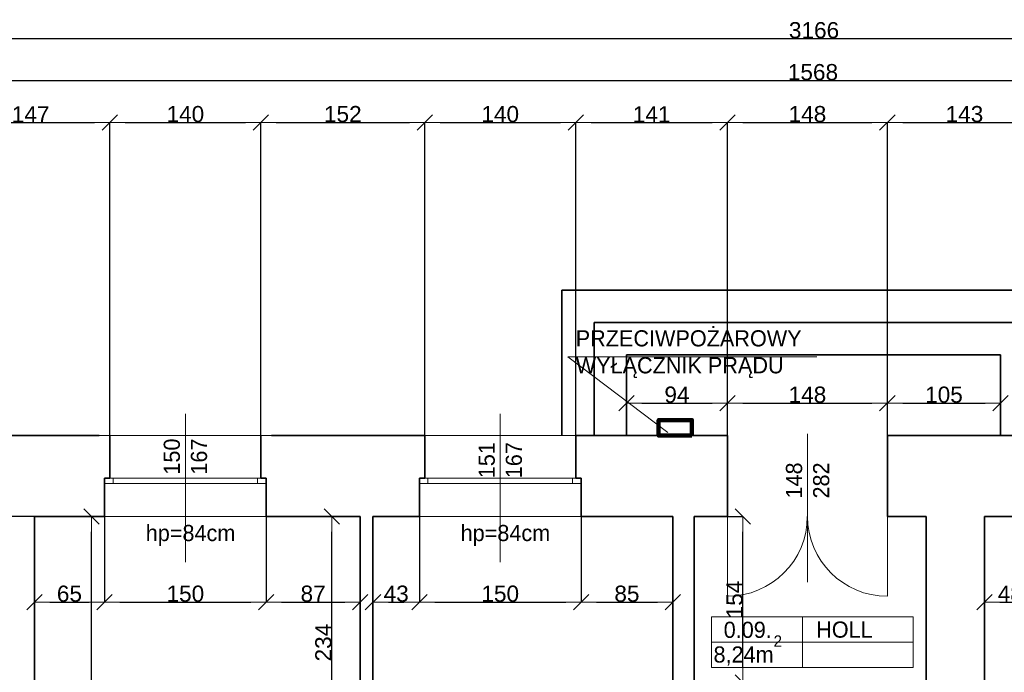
# Model space of a CAD drawing. Header units: metres. Extents: x 7506757 to 756746378, y 5735207 to 582114514.
# Tile 123 of 256: x 7691138 to 7700269, y 5836328 to 5842383. Entities that reach past the tile are written whole.
import ezdxf

# ---------------------------------------------------------------- set-up
doc = ezdxf.new("R2010")
doc.units = ezdxf.units.M
doc.header["$MEASUREMENT"] = 0
doc.header["$PDMODE"] = 2
doc.layers.get('0').update_dxf_attribs({"color": 250, "linetype": 'CONTINUOUS', "lineweight": 100, "plot": 0})
doc.layers.get('Defpoints').update_dxf_attribs({"linetype": 'CONTINUOUS'})
for name, color, linetype, lineweight in [('2D - Ogolne46', 7, 'CONTINUOUS', 18), ('ELEKTRYKA141', 7, 'CONTINUOUS', 0), ('M_OCIANA6', 5, 'CONTINUOUS', 35), ('M_OPISY141', 7, 'CONTINUOUS', 0), ('m_umeblowanie1', 7, 'CONTINUOUS', 13), ('opis1', 7, 'CONTINUOUS', 13), ('WYMIARY', 8, 'CONTINUOUS', 13)]:
    doc.layers.add(name, color=color, linetype=linetype, lineweight=lineweight)
doc.layers.add('PWYMIAR', color=7, linetype='CONTINUOUS')
doc.styles.add('GENERATED_STYLE_1', font='arial.ttf')
doc.styles.add('GENERATED_STYLE_2', font='txt')
doc.dimstyles.new('GENERATED_STYLE__1', dxfattribs={"dimtxt": 150, "dimasz": 142.5, "dimexe": 0.18, "dimexo": 0, "dimgap": 0.09, "dimtad": 1, "dimdec": 0, "dimlfac": 0.1, "dimzin": 0, "dimdsep": 46, "dimtxsty": 'GENERATED_STYLE_1', "dimblk": 'ARROWHEAD_6', "dimblk1": 'ARROWHEAD_6', "dimblk2": 'ARROWHEAD_6', "dimcen": 0.09, "dimclrd": 251, "dimclre": 251, "dimclrt": 7, "dimazin": 0, "dimtfac": 1, "dimtdec": 4, "dimtmove": 0, "dimatfit": 3, "dimfxl": 0, "dimtolj": 1, "dimtzin": 0, "dimarcsym": 0})
doc.dimstyles.new('GENERATED_STYLE__2', dxfattribs={"dimtxt": 150, "dimasz": 142.5, "dimexe": 0.18, "dimexo": 0, "dimgap": 0.09, "dimtad": 1, "dimtih": 1, "dimtoh": 1, "dimdec": 0, "dimlfac": 0.1, "dimzin": 0, "dimdsep": 46, "dimtxsty": 'GENERATED_STYLE_1', "dimblk": 'ARROWHEAD_6', "dimblk1": 'ARROWHEAD_6', "dimblk2": 'ARROWHEAD_6', "dimcen": 0.09, "dimclrd": 251, "dimclre": 251, "dimclrt": 7, "dimazin": 0, "dimtfac": 1, "dimtdec": 4, "dimtmove": 0, "dimatfit": 3, "dimfxl": 0, "dimtolj": 1, "dimtzin": 0, "dimarcsym": 0})

# ---------------------------------------------------------------- blocks, each defined once
blk = doc.blocks.new('ARROWHEAD_6')
at = {"color": 0, "linetype": 'Continuous', "lineweight": 0}
for p, q in [((0, 0), (-1, 0)), ((-0.5, -0.5), (0.5, 0.5))]:
    blk.add_line(p, q, dxfattribs=at)
blk = doc.blocks.new('*D5852')
at = {"layer": 'Defpoints', "color": 0, "linetype": 'Continuous', "transparency": 16777216}
for p in [(7691274.6, 5837774), (7691924.6, 5837774), (7691924.6, 5836980.3)]:
    blk.add_point(p, dxfattribs=at)
at = {"layer": 'PWYMIAR', "color": 251, "linetype": 'Continuous', "lineweight": -2, "transparency": 16777216}
for p, q in [((7691274.6, 5837774), (7691274.6, 5836980.1)), ((7691924.6, 5837774), (7691924.6, 5836980.1)), ((7691417.1, 5836980.3), (7691782.1, 5836980.3))]:
    blk.add_line(p, q, dxfattribs=at)
at = {"layer": 'PWYMIAR', "color": 251, "linetype": 'Continuous', "lineweight": -2, "transparency": 16777216, "xscale": 142.5, "yscale": 142.5, "zscale": 142.5, "rotation": 180}
blk.add_blockref('ARROWHEAD_6', (7691274.6, 5836980.3), dxfattribs=at)
at = {"layer": 'PWYMIAR', "color": 251, "linetype": 'Continuous', "lineweight": -2, "transparency": 16777216, "xscale": 142.5, "yscale": 142.5, "zscale": 142.5}
blk.add_blockref('ARROWHEAD_6', (7691924.6, 5836980.3), dxfattribs=at)
at = {"layer": 'PWYMIAR', "color": 7, "linetype": 'Continuous', "lineweight": 13, "transparency": 16777216, "insert": (7691599.6, 5837056.9), "char_height": 150, "attachment_point": 5, "style": 'GENERATED_STYLE_1'}
blk.add_mtext('\\A1;65', dxfattribs=at)
blk = doc.blocks.new('*D5853')
at = {"layer": 'Defpoints', "color": 0, "linetype": 'Continuous', "transparency": 16777216}
for p in [(7691924.6, 5837774), (7693424.6, 5837774), (7693424.6, 5836980.3)]:
    blk.add_point(p, dxfattribs=at)
at = {"layer": 'PWYMIAR', "color": 251, "linetype": 'Continuous', "lineweight": -2, "transparency": 16777216}
for p, q in [((7691924.6, 5837774), (7691924.6, 5836980.1)), ((7693424.6, 5837774), (7693424.6, 5836980.1)), ((7692067.1, 5836980.3), (7693282.1, 5836980.3))]:
    blk.add_line(p, q, dxfattribs=at)
at = {"layer": 'PWYMIAR', "color": 251, "linetype": 'Continuous', "lineweight": -2, "transparency": 16777216, "xscale": 142.5, "yscale": 142.5, "zscale": 142.5, "rotation": 180}
blk.add_blockref('ARROWHEAD_6', (7691924.6, 5836980.3), dxfattribs=at)
at = {"layer": 'PWYMIAR', "color": 251, "linetype": 'Continuous', "lineweight": -2, "transparency": 16777216, "xscale": 142.5, "yscale": 142.5, "zscale": 142.5}
blk.add_blockref('ARROWHEAD_6', (7693424.6, 5836980.3), dxfattribs=at)
at = {"layer": 'PWYMIAR', "color": 7, "linetype": 'Continuous', "lineweight": 13, "transparency": 16777216, "insert": (7692674.6, 5837056.9), "char_height": 150, "attachment_point": 5, "style": 'GENERATED_STYLE_1'}
blk.add_mtext('\\A1;150', dxfattribs=at)
blk = doc.blocks.new('*D5854')
at = {"layer": 'Defpoints', "color": 0, "linetype": 'Continuous', "transparency": 16777216}
for p in [(7693424.6, 5837774), (7694294.6, 5837774), (7694294.6, 5836980.3)]:
    blk.add_point(p, dxfattribs=at)
at = {"layer": 'PWYMIAR', "color": 251, "linetype": 'Continuous', "lineweight": -2, "transparency": 16777216}
for p, q in [((7693424.6, 5837774), (7693424.6, 5836980.1)), ((7694294.6, 5837774), (7694294.6, 5836980.1)), ((7693567.1, 5836980.3), (7694152.1, 5836980.3))]:
    blk.add_line(p, q, dxfattribs=at)
at = {"layer": 'PWYMIAR', "color": 251, "linetype": 'Continuous', "lineweight": -2, "transparency": 16777216, "xscale": 142.5, "yscale": 142.5, "zscale": 142.5, "rotation": 180}
blk.add_blockref('ARROWHEAD_6', (7693424.6, 5836980.3), dxfattribs=at)
at = {"layer": 'PWYMIAR', "color": 251, "linetype": 'Continuous', "lineweight": -2, "transparency": 16777216, "xscale": 142.5, "yscale": 142.5, "zscale": 142.5}
blk.add_blockref('ARROWHEAD_6', (7694294.6, 5836980.3), dxfattribs=at)
at = {"layer": 'PWYMIAR', "color": 7, "linetype": 'Continuous', "lineweight": 13, "transparency": 16777216, "insert": (7693859.6, 5837056.9), "char_height": 150, "attachment_point": 5, "style": 'GENERATED_STYLE_1'}
blk.add_mtext('\\A1;87', dxfattribs=at)
blk = doc.blocks.new('*D5855')
at = {"layer": 'Defpoints', "color": 0, "linetype": 'Continuous', "transparency": 16777216}
for p in [(7694414.6, 5837774), (7694844.6, 5837774), (7694844.6, 5836980.3)]:
    blk.add_point(p, dxfattribs=at)
at = {"layer": 'PWYMIAR', "color": 251, "linetype": 'Continuous', "lineweight": -2, "transparency": 16777216}
for p, q in [((7694414.6, 5837774), (7694414.6, 5836980.1)), ((7694844.6, 5837774), (7694844.6, 5836980.1)), ((7694557.1, 5836980.3), (7694702.1, 5836980.3))]:
    blk.add_line(p, q, dxfattribs=at)
at = {"layer": 'PWYMIAR', "color": 251, "linetype": 'Continuous', "lineweight": -2, "transparency": 16777216, "xscale": 142.5, "yscale": 142.5, "zscale": 142.5, "rotation": 180}
blk.add_blockref('ARROWHEAD_6', (7694414.6, 5836980.3), dxfattribs=at)
at = {"layer": 'PWYMIAR', "color": 251, "linetype": 'Continuous', "lineweight": -2, "transparency": 16777216, "xscale": 142.5, "yscale": 142.5, "zscale": 142.5}
blk.add_blockref('ARROWHEAD_6', (7694844.6, 5836980.3), dxfattribs=at)
at = {"layer": 'PWYMIAR', "color": 7, "linetype": 'Continuous', "lineweight": 13, "transparency": 16777216, "insert": (7694629.6, 5837057), "char_height": 150, "attachment_point": 5, "style": 'GENERATED_STYLE_1'}
blk.add_mtext('\\A1;43', dxfattribs=at)
blk = doc.blocks.new('*D5856')
at = {"layer": 'Defpoints', "color": 0, "linetype": 'Continuous', "transparency": 16777216}
for p in [(7694844.6, 5837774), (7696344.6, 5837774), (7696344.6, 5836980.3)]:
    blk.add_point(p, dxfattribs=at)
at = {"layer": 'PWYMIAR', "color": 251, "linetype": 'Continuous', "lineweight": -2, "transparency": 16777216}
for p, q in [((7694844.6, 5837774), (7694844.6, 5836980.1)), ((7696344.6, 5837774), (7696344.6, 5836980.1)), ((7694987.1, 5836980.3), (7696202.1, 5836980.3))]:
    blk.add_line(p, q, dxfattribs=at)
at = {"layer": 'PWYMIAR', "color": 251, "linetype": 'Continuous', "lineweight": -2, "transparency": 16777216, "xscale": 142.5, "yscale": 142.5, "zscale": 142.5, "rotation": 180}
blk.add_blockref('ARROWHEAD_6', (7694844.6, 5836980.3), dxfattribs=at)
at = {"layer": 'PWYMIAR', "color": 251, "linetype": 'Continuous', "lineweight": -2, "transparency": 16777216, "xscale": 142.5, "yscale": 142.5, "zscale": 142.5}
blk.add_blockref('ARROWHEAD_6', (7696344.6, 5836980.3), dxfattribs=at)
at = {"layer": 'PWYMIAR', "color": 7, "linetype": 'Continuous', "lineweight": 13, "transparency": 16777216, "insert": (7695594.6, 5837056.9), "char_height": 150, "attachment_point": 5, "style": 'GENERATED_STYLE_1'}
blk.add_mtext('\\A1;150', dxfattribs=at)
blk = doc.blocks.new('*D5857')
at = {"layer": 'Defpoints', "color": 0, "linetype": 'Continuous', "transparency": 16777216}
for p in [(7696344.6, 5837774), (7697194.6, 5837774), (7697194.6, 5836980.3)]:
    blk.add_point(p, dxfattribs=at)
at = {"layer": 'PWYMIAR', "color": 251, "linetype": 'Continuous', "lineweight": -2, "transparency": 16777216}
for p, q in [((7696344.6, 5837774), (7696344.6, 5836980.1)), ((7697194.6, 5837774), (7697194.6, 5836980.1)), ((7696487.1, 5836980.3), (7697052.1, 5836980.3))]:
    blk.add_line(p, q, dxfattribs=at)
at = {"layer": 'PWYMIAR', "color": 251, "linetype": 'Continuous', "lineweight": -2, "transparency": 16777216, "xscale": 142.5, "yscale": 142.5, "zscale": 142.5, "rotation": 180}
blk.add_blockref('ARROWHEAD_6', (7696344.6, 5836980.3), dxfattribs=at)
at = {"layer": 'PWYMIAR', "color": 251, "linetype": 'Continuous', "lineweight": -2, "transparency": 16777216, "xscale": 142.5, "yscale": 142.5, "zscale": 142.5}
blk.add_blockref('ARROWHEAD_6', (7697194.6, 5836980.3), dxfattribs=at)
at = {"layer": 'PWYMIAR', "color": 7, "linetype": 'Continuous', "lineweight": 13, "transparency": 16777216, "insert": (7696769.6, 5837056.9), "char_height": 150, "attachment_point": 5, "style": 'GENERATED_STYLE_1'}
blk.add_mtext('\\A1;85', dxfattribs=at)
blk = doc.blocks.new('*D5858')
at = {"layer": 'Defpoints', "color": 0, "linetype": 'Continuous', "transparency": 16777216}
for p in [(7700084.6, 5837774), (7700564.6, 5837774), (7700564.6, 5836980.3)]:
    blk.add_point(p, dxfattribs=at)
at = {"layer": 'PWYMIAR', "color": 251, "linetype": 'Continuous', "lineweight": -2, "transparency": 16777216}
for p, q in [((7700084.6, 5837774), (7700084.6, 5836980.1)), ((7700564.6, 5837774), (7700564.6, 5836980.1)), ((7700227.1, 5836980.3), (7700422.1, 5836980.3))]:
    blk.add_line(p, q, dxfattribs=at)
at = {"layer": 'PWYMIAR', "color": 251, "linetype": 'Continuous', "lineweight": -2, "transparency": 16777216, "xscale": 142.5, "yscale": 142.5, "zscale": 142.5, "rotation": 180}
blk.add_blockref('ARROWHEAD_6', (7700084.6, 5836980.3), dxfattribs=at)
at = {"layer": 'PWYMIAR', "color": 251, "linetype": 'Continuous', "lineweight": -2, "transparency": 16777216, "xscale": 142.5, "yscale": 142.5, "zscale": 142.5}
blk.add_blockref('ARROWHEAD_6', (7700564.6, 5836980.3), dxfattribs=at)
at = {"layer": 'PWYMIAR', "color": 7, "linetype": 'Continuous', "lineweight": 13, "transparency": 16777216, "insert": (7700324.6, 5837056.9), "char_height": 150, "attachment_point": 5, "style": 'GENERATED_STYLE_1'}
blk.add_mtext('\\A1;48', dxfattribs=at)
blk = doc.blocks.new('*D5969')
at = {"layer": 'Defpoints', "color": 0, "linetype": 'Continuous', "transparency": 16777216}
for p in [(7691274.6, 5837774), (7691805, 5837774), (7691274.6, 5833634)]:
    blk.add_point(p, dxfattribs=at)
at = {"layer": 'PWYMIAR', "color": 251, "linetype": 'Continuous', "lineweight": -2, "transparency": 16777216}
for p, q in [((7691274.6, 5837774), (7691805.2, 5837774)), ((7691805, 5833776.5), (7691805, 5837631.5)), ((7691274.6, 5833634), (7691805.2, 5833634))]:
    blk.add_line(p, q, dxfattribs=at)
at = {"layer": 'PWYMIAR', "color": 251, "linetype": 'Continuous', "lineweight": -2, "transparency": 16777216, "xscale": 142.5, "yscale": 142.5, "zscale": 142.5}
for p, rotation in [((7691805, 5837774), 90), ((7691805, 5833634), 270)]:
    blk.add_blockref('ARROWHEAD_6', p, dxfattribs=dict(at, rotation=rotation))
at = {"layer": 'PWYMIAR', "color": 7, "linetype": 'Continuous', "lineweight": 13, "transparency": 16777216, "insert": (7691729.6, 5835704), "char_height": 150, "attachment_point": 5, "rotation": 90, "style": 'GENERATED_STYLE_1'}
blk.add_mtext('\\A1;414', dxfattribs=at)
blk = doc.blocks.new('*D5978')
at = {"layer": 'Defpoints', "color": 0, "linetype": 'Continuous', "transparency": 16777216}
for p in [(7697394.5, 5837774), (7697845, 5837774), (7697654.5, 5836233.4)]:
    blk.add_point(p, dxfattribs=at)
at = {"layer": 'PWYMIAR', "color": 251, "linetype": 'Continuous', "lineweight": -2, "transparency": 16777216}
for p, q in [((7697394.5, 5837774), (7697845.2, 5837774)), ((7697845, 5836375.9), (7697845, 5837631.5)), ((7697654.5, 5836233.4), (7697845.2, 5836233.4))]:
    blk.add_line(p, q, dxfattribs=at)
at = {"layer": 'PWYMIAR', "color": 251, "linetype": 'Continuous', "lineweight": -2, "transparency": 16777216, "xscale": 142.5, "yscale": 142.5, "zscale": 142.5}
for p, rotation in [((7697845, 5837774), 90), ((7697845, 5836233.4), 270)]:
    blk.add_blockref('ARROWHEAD_6', p, dxfattribs=dict(at, rotation=rotation))
at = {"layer": 'PWYMIAR', "color": 7, "linetype": 'Continuous', "lineweight": 13, "transparency": 16777216, "insert": (7697768.3, 5837003.7), "char_height": 150, "attachment_point": 5, "rotation": 90, "style": 'GENERATED_STYLE_1'}
blk.add_mtext('\\A1;154', dxfattribs=at)
blk = doc.blocks.new('*D5988')
at = {"layer": 'Defpoints', "color": 0, "linetype": 'Continuous', "transparency": 16777216}
for p in [(7697702.5, 5838826.9), (7696764.6, 5838524), (7697702.5, 5838524)]:
    blk.add_point(p, dxfattribs=at)
at = {"layer": 'PWYMIAR', "color": 251, "linetype": 'Continuous', "lineweight": -2, "transparency": 16777216}
for p, q in [((7696764.6, 5838524), (7696764.6, 5838827.1)), ((7696907.1, 5838826.9), (7697560, 5838826.9)), ((7697702.5, 5838524), (7697702.5, 5838827.1))]:
    blk.add_line(p, q, dxfattribs=at)
at = {"layer": 'PWYMIAR', "color": 251, "linetype": 'Continuous', "lineweight": -2, "transparency": 16777216, "xscale": 142.5, "yscale": 142.5, "zscale": 142.5, "rotation": 180}
blk.add_blockref('ARROWHEAD_6', (7696764.6, 5838826.9), dxfattribs=at)
at = {"layer": 'PWYMIAR', "color": 251, "linetype": 'Continuous', "lineweight": -2, "transparency": 16777216, "xscale": 142.5, "yscale": 142.5, "zscale": 142.5}
blk.add_blockref('ARROWHEAD_6', (7697702.5, 5838826.9), dxfattribs=at)
at = {"layer": 'PWYMIAR', "color": 7, "linetype": 'Continuous', "lineweight": 13, "transparency": 16777216, "insert": (7697233.5, 5838903.6), "char_height": 150, "attachment_point": 5, "style": 'GENERATED_STYLE_1'}
blk.add_mtext('\\A1;94', dxfattribs=at)
blk = doc.blocks.new('*D5989')
at = {"layer": 'Defpoints', "color": 0, "linetype": 'Continuous', "transparency": 16777216}
for p in [(7699184.6, 5838826.9), (7697702.5, 5838524), (7699184.6, 5838524)]:
    blk.add_point(p, dxfattribs=at)
at = {"layer": 'PWYMIAR', "color": 251, "linetype": 'Continuous', "lineweight": -2, "transparency": 16777216}
for p, q in [((7697702.5, 5838524), (7697702.5, 5838827.1)), ((7697845, 5838826.9), (7699042.1, 5838826.9)), ((7699184.6, 5838524), (7699184.6, 5838827.1))]:
    blk.add_line(p, q, dxfattribs=at)
at = {"layer": 'PWYMIAR', "color": 251, "linetype": 'Continuous', "lineweight": -2, "transparency": 16777216, "xscale": 142.5, "yscale": 142.5, "zscale": 142.5, "rotation": 180}
blk.add_blockref('ARROWHEAD_6', (7697702.5, 5838826.9), dxfattribs=at)
at = {"layer": 'PWYMIAR', "color": 251, "linetype": 'Continuous', "lineweight": -2, "transparency": 16777216, "xscale": 142.5, "yscale": 142.5, "zscale": 142.5}
blk.add_blockref('ARROWHEAD_6', (7699184.6, 5838826.9), dxfattribs=at)
at = {"layer": 'PWYMIAR', "color": 7, "linetype": 'Continuous', "lineweight": 13, "transparency": 16777216, "insert": (7698443.5, 5838903.6), "char_height": 150, "attachment_point": 5, "style": 'GENERATED_STYLE_1'}
blk.add_mtext('\\A1;148', dxfattribs=at)
blk = doc.blocks.new('*D5990')
at = {"layer": 'Defpoints', "color": 0, "linetype": 'Continuous', "transparency": 16777216}
for p in [(7700234.6, 5838826.9), (7699184.6, 5838524), (7700234.6, 5838524)]:
    blk.add_point(p, dxfattribs=at)
at = {"layer": 'PWYMIAR', "color": 251, "linetype": 'Continuous', "lineweight": -2, "transparency": 16777216}
for p, q in [((7699184.6, 5838524), (7699184.6, 5838827.1)), ((7699327.1, 5838826.9), (7700092.1, 5838826.9)), ((7700234.6, 5838524), (7700234.6, 5838827.1))]:
    blk.add_line(p, q, dxfattribs=at)
at = {"layer": 'PWYMIAR', "color": 251, "linetype": 'Continuous', "lineweight": -2, "transparency": 16777216, "xscale": 142.5, "yscale": 142.5, "zscale": 142.5, "rotation": 180}
blk.add_blockref('ARROWHEAD_6', (7699184.6, 5838826.9), dxfattribs=at)
at = {"layer": 'PWYMIAR', "color": 251, "linetype": 'Continuous', "lineweight": -2, "transparency": 16777216, "xscale": 142.5, "yscale": 142.5, "zscale": 142.5}
blk.add_blockref('ARROWHEAD_6', (7700234.6, 5838826.9), dxfattribs=at)
at = {"layer": 'PWYMIAR', "color": 7, "linetype": 'Continuous', "lineweight": 13, "transparency": 16777216, "insert": (7699709.6, 5838903.6), "char_height": 150, "attachment_point": 5, "style": 'GENERATED_STYLE_1'}
blk.add_mtext('\\A1;105', dxfattribs=at)
blk = doc.blocks.new('*D6035')
at = {"layer": 'Defpoints', "color": 0, "linetype": 'Continuous', "transparency": 16777216}
for p in [(7679241.1, 5837774), (7691274.6, 5837774), (7682674.6, 5837454)]:
    blk.add_point(p, dxfattribs=at)
at = {"layer": 'PWYMIAR', "color": 251, "linetype": 'Continuous', "lineweight": -2, "transparency": 16777216}
for p, q in [((7691274.6, 5837774), (7679240.9, 5837774)), ((7679241.1, 5837596.5), (7679241.1, 5837631.5)), ((7682674.6, 5837454), (7679240.9, 5837454))]:
    blk.add_line(p, q, dxfattribs=at)
at = {"layer": 'PWYMIAR', "color": 251, "linetype": 'Continuous', "lineweight": -2, "transparency": 16777216, "xscale": 142.5, "yscale": 142.5, "zscale": 142.5}
for p, rotation in [((7679241.1, 5837774), 90), ((7679241.1, 5837454), 270)]:
    blk.add_blockref('ARROWHEAD_6', p, dxfattribs=dict(at, rotation=rotation))
at = {"layer": 'PWYMIAR', "color": 7, "linetype": 'Continuous', "lineweight": 13, "transparency": 16777216, "insert": (7679164.4, 5837614), "char_height": 150, "attachment_point": 5, "rotation": 90, "style": 'GENERATED_STYLE_1'}
blk.add_mtext('\\A1;32', dxfattribs=at)
blk = doc.blocks.new('*D6036')
at = {"layer": 'Defpoints', "color": 0, "linetype": 'Continuous', "transparency": 16777216}
for p in [(7679241.1, 5838524), (7690654.6, 5838524), (7691274.6, 5837774)]:
    blk.add_point(p, dxfattribs=at)
at = {"layer": 'PWYMIAR', "color": 251, "linetype": 'Continuous', "lineweight": -2, "transparency": 16777216}
for p, q in [((7690654.6, 5838524), (7679240.9, 5838524)), ((7679241.1, 5837916.5), (7679241.1, 5838381.5)), ((7691274.6, 5837774), (7679240.9, 5837774))]:
    blk.add_line(p, q, dxfattribs=at)
at = {"layer": 'PWYMIAR', "color": 251, "linetype": 'Continuous', "lineweight": -2, "transparency": 16777216, "xscale": 142.5, "yscale": 142.5, "zscale": 142.5}
for p, rotation in [((7679241.1, 5838524), 90), ((7679241.1, 5837774), 270)]:
    blk.add_blockref('ARROWHEAD_6', p, dxfattribs=dict(at, rotation=rotation))
at = {"layer": 'PWYMIAR', "color": 7, "linetype": 'Continuous', "lineweight": 13, "transparency": 16777216, "insert": (7679164.7, 5838149), "char_height": 150, "attachment_point": 5, "rotation": 90, "style": 'GENERATED_STYLE_1'}
blk.add_mtext('\\A1;75', dxfattribs=at)
blk = doc.blocks.new('*D6064')
at = {"layer": 'Defpoints', "color": 0, "linetype": 'Continuous', "transparency": 16777216}
for p in [(7691974.6, 5841430), (7691974.6, 5838524), (7690504.6, 5837174)]:
    blk.add_point(p, dxfattribs=at)
at = {"layer": 'PWYMIAR', "color": 251, "linetype": 'Continuous', "lineweight": -2, "transparency": 16777216}
for p, q in [((7690504.6, 5837174), (7690504.6, 5841430.1)), ((7690647.1, 5841430), (7691832.1, 5841430)), ((7691974.6, 5838524), (7691974.6, 5841430.1))]:
    blk.add_line(p, q, dxfattribs=at)
at = {"layer": 'PWYMIAR', "color": 251, "linetype": 'Continuous', "lineweight": -2, "transparency": 16777216, "xscale": 142.5, "yscale": 142.5, "zscale": 142.5, "rotation": 180}
blk.add_blockref('ARROWHEAD_6', (7690504.6, 5841430), dxfattribs=at)
at = {"layer": 'PWYMIAR', "color": 251, "linetype": 'Continuous', "lineweight": -2, "transparency": 16777216, "xscale": 142.5, "yscale": 142.5, "zscale": 142.5}
blk.add_blockref('ARROWHEAD_6', (7691974.6, 5841430), dxfattribs=at)
at = {"layer": 'PWYMIAR', "color": 7, "linetype": 'Continuous', "lineweight": 13, "transparency": 16777216, "insert": (7691239.6, 5841505.3), "char_height": 150, "attachment_point": 5, "style": 'GENERATED_STYLE_1'}
blk.add_mtext('\\A1;147', dxfattribs=at)
blk = doc.blocks.new('*D6065')
at = {"layer": 'Defpoints', "color": 0, "linetype": 'Continuous', "transparency": 16777216}
for p in [(7693374.6, 5841430), (7691974.6, 5838524), (7693374.6, 5838524)]:
    blk.add_point(p, dxfattribs=at)
at = {"layer": 'PWYMIAR', "color": 251, "linetype": 'Continuous', "lineweight": -2, "transparency": 16777216}
for p, q in [((7691974.6, 5838524), (7691974.6, 5841430.1)), ((7692117.1, 5841430), (7693232.1, 5841430)), ((7693374.6, 5838524), (7693374.6, 5841430.1))]:
    blk.add_line(p, q, dxfattribs=at)
at = {"layer": 'PWYMIAR', "color": 251, "linetype": 'Continuous', "lineweight": -2, "transparency": 16777216, "xscale": 142.5, "yscale": 142.5, "zscale": 142.5, "rotation": 180}
blk.add_blockref('ARROWHEAD_6', (7691974.6, 5841430), dxfattribs=at)
at = {"layer": 'PWYMIAR', "color": 251, "linetype": 'Continuous', "lineweight": -2, "transparency": 16777216, "xscale": 142.5, "yscale": 142.5, "zscale": 142.5}
blk.add_blockref('ARROWHEAD_6', (7693374.6, 5841430), dxfattribs=at)
at = {"layer": 'PWYMIAR', "color": 7, "linetype": 'Continuous', "lineweight": 13, "transparency": 16777216, "insert": (7692674.6, 5841506.6), "char_height": 150, "attachment_point": 5, "style": 'GENERATED_STYLE_1'}
blk.add_mtext('\\A1;140', dxfattribs=at)
blk = doc.blocks.new('*D6066')
at = {"layer": 'Defpoints', "color": 0, "linetype": 'Continuous', "transparency": 16777216}
for p in [(7694894.6, 5841430), (7693374.6, 5838524), (7694894.6, 5838524)]:
    blk.add_point(p, dxfattribs=at)
at = {"layer": 'PWYMIAR', "color": 251, "linetype": 'Continuous', "lineweight": -2, "transparency": 16777216}
for p, q in [((7693374.6, 5838524), (7693374.6, 5841430.1)), ((7693517.1, 5841430), (7694752.1, 5841430)), ((7694894.6, 5838524), (7694894.6, 5841430.1))]:
    blk.add_line(p, q, dxfattribs=at)
at = {"layer": 'PWYMIAR', "color": 251, "linetype": 'Continuous', "lineweight": -2, "transparency": 16777216, "xscale": 142.5, "yscale": 142.5, "zscale": 142.5, "rotation": 180}
blk.add_blockref('ARROWHEAD_6', (7693374.6, 5841430), dxfattribs=at)
at = {"layer": 'PWYMIAR', "color": 251, "linetype": 'Continuous', "lineweight": -2, "transparency": 16777216, "xscale": 142.5, "yscale": 142.5, "zscale": 142.5}
blk.add_blockref('ARROWHEAD_6', (7694894.6, 5841430), dxfattribs=at)
at = {"layer": 'PWYMIAR', "color": 7, "linetype": 'Continuous', "lineweight": 13, "transparency": 16777216, "insert": (7694134.6, 5841506.6), "char_height": 150, "attachment_point": 5, "style": 'GENERATED_STYLE_1'}
blk.add_mtext('\\A1;152', dxfattribs=at)
blk = doc.blocks.new('*D6067')
at = {"layer": 'Defpoints', "color": 0, "linetype": 'Continuous', "transparency": 16777216}
for p in [(7696294.6, 5841430), (7694894.6, 5838524), (7696294.6, 5838524)]:
    blk.add_point(p, dxfattribs=at)
at = {"layer": 'PWYMIAR', "color": 251, "linetype": 'Continuous', "lineweight": -2, "transparency": 16777216}
for p, q in [((7694894.6, 5838524), (7694894.6, 5841430.1)), ((7695037.1, 5841430), (7696152.1, 5841430)), ((7696294.6, 5838524), (7696294.6, 5841430.1))]:
    blk.add_line(p, q, dxfattribs=at)
at = {"layer": 'PWYMIAR', "color": 251, "linetype": 'Continuous', "lineweight": -2, "transparency": 16777216, "xscale": 142.5, "yscale": 142.5, "zscale": 142.5, "rotation": 180}
blk.add_blockref('ARROWHEAD_6', (7694894.6, 5841430), dxfattribs=at)
at = {"layer": 'PWYMIAR', "color": 251, "linetype": 'Continuous', "lineweight": -2, "transparency": 16777216, "xscale": 142.5, "yscale": 142.5, "zscale": 142.5}
blk.add_blockref('ARROWHEAD_6', (7696294.6, 5841430), dxfattribs=at)
at = {"layer": 'PWYMIAR', "color": 7, "linetype": 'Continuous', "lineweight": 13, "transparency": 16777216, "insert": (7695594.6, 5841506.6), "char_height": 150, "attachment_point": 5, "style": 'GENERATED_STYLE_1'}
blk.add_mtext('\\A1;140', dxfattribs=at)
blk = doc.blocks.new('*D6068')
at = {"layer": 'Defpoints', "color": 0, "linetype": 'Continuous', "transparency": 16777216}
for p in [(7697702.5, 5841430), (7696294.6, 5838524), (7697702.5, 5838524)]:
    blk.add_point(p, dxfattribs=at)
at = {"layer": 'PWYMIAR', "color": 251, "linetype": 'Continuous', "lineweight": -2, "transparency": 16777216}
for p, q in [((7696294.6, 5838524), (7696294.6, 5841430.1)), ((7696437.1, 5841430), (7697560, 5841430)), ((7697702.5, 5838524), (7697702.5, 5841430.1))]:
    blk.add_line(p, q, dxfattribs=at)
at = {"layer": 'PWYMIAR', "color": 251, "linetype": 'Continuous', "lineweight": -2, "transparency": 16777216, "xscale": 142.5, "yscale": 142.5, "zscale": 142.5, "rotation": 180}
blk.add_blockref('ARROWHEAD_6', (7696294.6, 5841430), dxfattribs=at)
at = {"layer": 'PWYMIAR', "color": 251, "linetype": 'Continuous', "lineweight": -2, "transparency": 16777216, "xscale": 142.5, "yscale": 142.5, "zscale": 142.5}
blk.add_blockref('ARROWHEAD_6', (7697702.5, 5841430), dxfattribs=at)
at = {"layer": 'PWYMIAR', "color": 7, "linetype": 'Continuous', "lineweight": 13, "transparency": 16777216, "insert": (7696998.5, 5841505.3), "char_height": 150, "attachment_point": 5, "style": 'GENERATED_STYLE_1'}
blk.add_mtext('\\A1;141', dxfattribs=at)
blk = doc.blocks.new('*D6069')
at = {"layer": 'Defpoints', "color": 0, "linetype": 'Continuous', "transparency": 16777216}
for p in [(7699184.6, 5841430), (7697702.5, 5838524), (7699184.6, 5838524)]:
    blk.add_point(p, dxfattribs=at)
at = {"layer": 'PWYMIAR', "color": 251, "linetype": 'Continuous', "lineweight": -2, "transparency": 16777216}
for p, q in [((7697702.5, 5838524), (7697702.5, 5841430.1)), ((7697845, 5841430), (7699042.1, 5841430)), ((7699184.6, 5838524), (7699184.6, 5841430.1))]:
    blk.add_line(p, q, dxfattribs=at)
at = {"layer": 'PWYMIAR', "color": 251, "linetype": 'Continuous', "lineweight": -2, "transparency": 16777216, "xscale": 142.5, "yscale": 142.5, "zscale": 142.5, "rotation": 180}
blk.add_blockref('ARROWHEAD_6', (7697702.5, 5841430), dxfattribs=at)
at = {"layer": 'PWYMIAR', "color": 251, "linetype": 'Continuous', "lineweight": -2, "transparency": 16777216, "xscale": 142.5, "yscale": 142.5, "zscale": 142.5}
blk.add_blockref('ARROWHEAD_6', (7699184.6, 5841430), dxfattribs=at)
at = {"layer": 'PWYMIAR', "color": 7, "linetype": 'Continuous', "lineweight": 13, "transparency": 16777216, "insert": (7698443.5, 5841506.6), "char_height": 150, "attachment_point": 5, "style": 'GENERATED_STYLE_1'}
blk.add_mtext('\\A1;148', dxfattribs=at)
blk = doc.blocks.new('*D6070')
at = {"layer": 'Defpoints', "color": 0, "linetype": 'Continuous', "transparency": 16777216}
for p in [(7700614.6, 5841430), (7699184.6, 5838524), (7700614.6, 5838524)]:
    blk.add_point(p, dxfattribs=at)
at = {"layer": 'PWYMIAR', "color": 251, "linetype": 'Continuous', "lineweight": -2, "transparency": 16777216}
for p, q in [((7699184.6, 5838524), (7699184.6, 5841430.1)), ((7699327.1, 5841430), (7700472.1, 5841430)), ((7700614.6, 5838524), (7700614.6, 5841430.1))]:
    blk.add_line(p, q, dxfattribs=at)
at = {"layer": 'PWYMIAR', "color": 251, "linetype": 'Continuous', "lineweight": -2, "transparency": 16777216, "xscale": 142.5, "yscale": 142.5, "zscale": 142.5, "rotation": 180}
blk.add_blockref('ARROWHEAD_6', (7699184.6, 5841430), dxfattribs=at)
at = {"layer": 'PWYMIAR', "color": 251, "linetype": 'Continuous', "lineweight": -2, "transparency": 16777216, "xscale": 142.5, "yscale": 142.5, "zscale": 142.5}
blk.add_blockref('ARROWHEAD_6', (7700614.6, 5841430), dxfattribs=at)
at = {"layer": 'PWYMIAR', "color": 7, "linetype": 'Continuous', "lineweight": 13, "transparency": 16777216, "insert": (7699899.6, 5841506.7), "char_height": 150, "attachment_point": 5, "style": 'GENERATED_STYLE_1'}
blk.add_mtext('\\A1;143', dxfattribs=at)
blk = doc.blocks.new('*D6079')
at = {"layer": 'Defpoints', "color": 0, "linetype": 'Continuous', "transparency": 16777216}
for p in [(7706334.6, 5841819.1), (7690654.6, 5838524), (7706334.6, 5838524)]:
    blk.add_point(p, dxfattribs=at)
at = {"layer": 'PWYMIAR', "color": 251, "linetype": 'Continuous', "lineweight": -2, "transparency": 16777216}
for p, q in [((7690654.6, 5838524), (7690654.6, 5841819.3)), ((7690797.1, 5841819.1), (7706192.1, 5841819.1)), ((7706334.6, 5838524), (7706334.6, 5841819.3))]:
    blk.add_line(p, q, dxfattribs=at)
at = {"layer": 'PWYMIAR', "color": 251, "linetype": 'Continuous', "lineweight": -2, "transparency": 16777216, "xscale": 142.5, "yscale": 142.5, "zscale": 142.5, "rotation": 180}
blk.add_blockref('ARROWHEAD_6', (7690654.6, 5841819.1), dxfattribs=at)
at = {"layer": 'PWYMIAR', "color": 251, "linetype": 'Continuous', "lineweight": -2, "transparency": 16777216, "xscale": 142.5, "yscale": 142.5, "zscale": 142.5}
blk.add_blockref('ARROWHEAD_6', (7706334.6, 5841819.1), dxfattribs=at)
at = {"layer": 'PWYMIAR', "color": 7, "linetype": 'Continuous', "lineweight": 13, "transparency": 16777216, "insert": (7698494.6, 5841895.8), "char_height": 150, "attachment_point": 5, "style": 'GENERATED_STYLE_1'}
blk.add_mtext('\\A1;1568', dxfattribs=at)
blk = doc.blocks.new('*D6081')
at = {"layer": 'Defpoints', "color": 0, "linetype": 'Continuous', "transparency": 16777216}
for p in [(7714334.6, 5842208.3), (7682674.6, 5837454), (7714334.6, 5837454)]:
    blk.add_point(p, dxfattribs=at)
at = {"layer": 'PWYMIAR', "color": 251, "linetype": 'Continuous', "lineweight": -2, "transparency": 16777216}
for p, q in [((7682674.6, 5837454), (7682674.6, 5842208.5)), ((7682817.1, 5842208.3), (7714192.1, 5842208.3)), ((7714334.6, 5837454), (7714334.6, 5842208.5))]:
    blk.add_line(p, q, dxfattribs=at)
at = {"layer": 'PWYMIAR', "color": 251, "linetype": 'Continuous', "lineweight": -2, "transparency": 16777216, "xscale": 142.5, "yscale": 142.5, "zscale": 142.5, "rotation": 180}
blk.add_blockref('ARROWHEAD_6', (7682674.6, 5842208.3), dxfattribs=at)
at = {"layer": 'PWYMIAR', "color": 251, "linetype": 'Continuous', "lineweight": -2, "transparency": 16777216, "xscale": 142.5, "yscale": 142.5, "zscale": 142.5}
blk.add_blockref('ARROWHEAD_6', (7714334.6, 5842208.3), dxfattribs=at)
at = {"layer": 'PWYMIAR', "color": 7, "linetype": 'Continuous', "lineweight": 13, "transparency": 16777216, "insert": (7698504.6, 5842285), "char_height": 150, "attachment_point": 5, "style": 'GENERATED_STYLE_1'}
blk.add_mtext('\\A1;3166', dxfattribs=at)
blk = doc.blocks.new('*D6084')
at = {"layer": 'Defpoints', "color": 0, "linetype": 'Continuous', "transparency": 16777216}
for p in [(7694031.8, 5837774), (7694294.6, 5837774), (7694294.6, 5835434)]:
    blk.add_point(p, dxfattribs=at)
at = {"layer": 'PWYMIAR', "color": 251, "linetype": 'Continuous', "lineweight": -2, "transparency": 16777216}
for p, q in [((7694294.6, 5837774), (7694031.6, 5837774)), ((7694031.8, 5835576.5), (7694031.8, 5837631.5)), ((7694294.6, 5835434), (7694031.6, 5835434))]:
    blk.add_line(p, q, dxfattribs=at)
at = {"layer": 'PWYMIAR', "color": 251, "linetype": 'Continuous', "lineweight": -2, "transparency": 16777216, "xscale": 142.5, "yscale": 142.5, "zscale": 142.5}
for p, rotation in [((7694031.8, 5837774), 90), ((7694031.8, 5835434), 270)]:
    blk.add_blockref('ARROWHEAD_6', p, dxfattribs=dict(at, rotation=rotation))
at = {"layer": 'PWYMIAR', "color": 7, "linetype": 'Continuous', "lineweight": 13, "transparency": 16777216, "insert": (7693955, 5836604), "char_height": 150, "attachment_point": 5, "rotation": 90, "style": 'GENERATED_STYLE_1'}
blk.add_mtext('\\A1;234', dxfattribs=at)

msp = doc.modelspace()

# ---------------------------------------------------------------- linework, layer by layer
at = {"layer": 'ELEKTRYKA141', "linetype": 'Continuous'}
for p, q in [((7697702.5, 5837774), (7697702.5, 5837034)), ((7699184.6, 5837774), (7699184.6, 5837034))]:
    msp.add_line(p, q, dxfattribs=at)
for centre, start, end in [((7697702.5, 5837774), 270, 0), ((7699184.6, 5837774), 180, 270)]:
    msp.add_arc(centre, 740, start, end, dxfattribs=at)
at = {"layer": 'M_OCIANA6', "linetype": 'Continuous'}
for p, q in [((7696164.6, 5839874), (7700834.6, 5839874)), ((7696164.6, 5839874), (7696164.6, 5838524)), ((7696464.6, 5839574), (7700534.6, 5839574)), ((7696464.6, 5839574), (7696464.6, 5838524)), ((7696764.6, 5839274), (7696764.6, 5838524)), ((7696764.6, 5839274), (7700234.6, 5839274)), ((7700234.6, 5839274), (7700234.6, 5838524)), ((7690654.6, 5838524), (7691874.6, 5838524)), ((7691974.6, 5838524), (7691974.6, 5838129)), ((7693374.6, 5838524), (7693374.6, 5838129)), ((7693474.6, 5838524), (7694894.6, 5838524)), ((7694894.6, 5838524), (7694894.6, 5838129)), ((7696294.6, 5838524), (7696294.6, 5838129)), ((7696294.6, 5838524), (7697702.5, 5838524)), ((7697702.5, 5838524), (7697702.5, 5837774)), ((7699184.6, 5838524), (7699184.6, 5837774)), ((7699184.6, 5838524), (7700614.6, 5838524)), ((7691924.6, 5837774), (7691924.6, 5838129)), ((7691974.6, 5838129), (7691924.6, 5838129)), ((7693374.6, 5838129), (7693424.6, 5838129)), ((7693424.6, 5837774), (7693424.6, 5838129)), ((7694844.6, 5837774), (7694844.6, 5838129)), ((7694894.6, 5838129), (7694844.6, 5838129)), ((7696294.6, 5838129), (7696344.6, 5838129)), ((7696344.6, 5837774), (7696344.6, 5838129)), ((7693424.6, 5837774), (7693424.6, 5838079)), ((7696344.6, 5837774), (7696344.6, 5838079)), ((7691274.6, 5833634), (7691274.6, 5837774)), ((7691274.6, 5837774), (7691924.6, 5837774)), ((7693424.6, 5837774), (7694294.6, 5837774)), ((7694294.6, 5835434), (7694294.6, 5837774)), ((7694414.6, 5837774), (7694844.6, 5837774)), ((7694414.6, 5835434), (7694414.6, 5837774)), ((7696344.6, 5837774), (7697194.6, 5837774)), ((7697194.6, 5833634), (7697194.6, 5837774)), ((7697394.5, 5837774), (7697394.5, 5833943.4)), ((7697394.5, 5837774), (7697702.5, 5837774)), ((7699184.6, 5837774), (7699544.6, 5837774)), ((7699544.6, 5837774), (7699544.6, 5833943.4)), ((7700084.6, 5837774), (7700564.6, 5837774)), ((7700084.6, 5836024), (7700084.6, 5837774))]:
    msp.add_line(p, q, dxfattribs=at)
at = {"layer": 'M_OPISY141', "linetype": 'Continuous'}
for p, q in [((7692674.6, 5838727.9), (7692674.6, 5837351.8)), ((7695594.6, 5838727.9), (7695594.6, 5837351.8)), ((7698444.6, 5838539.7), (7698444.6, 5837163.6)), ((7697554.3, 5836844), (7699425.4, 5836844)), ((7697554.3, 5836372.9), (7697554.3, 5836844)), ((7698398.9, 5836844), (7698398.9, 5836372.9)), ((7699425.4, 5836844), (7699425.4, 5836372.9)), ((7697554.3, 5836608.4), (7699425.4, 5836608.4)), ((7699425.4, 5836372.9), (7697554.3, 5836372.9))]:
    msp.add_line(p, q, dxfattribs=at)
at = {"layer": 'm_umeblowanie1', "linetype": 'Continuous'}
for p, q in [((7692674.6, 5838524), (7691874.6, 5838524)), ((7692674.6, 5838524), (7693474.6, 5838524)), ((7694894.6, 5838524), (7696294.6, 5838524)), ((7691924.6, 5838129), (7693374.6, 5838129)), ((7692004.6, 5838129), (7692004.6, 5838079)), ((7693344.6, 5838129), (7693344.6, 5838079)), ((7696344.6, 5838129), (7694894.6, 5838129)), ((7694924.6, 5838129), (7694924.6, 5838079)), ((7696264.6, 5838129), (7696264.6, 5838079)), ((7691924.6, 5838079), (7693424.6, 5838079)), ((7696344.6, 5838079), (7694844.6, 5838079)), ((7691924.6, 5837774), (7693424.6, 5837774)), ((7694844.6, 5837774), (7696344.6, 5837774))]:
    msp.add_line(p, q, dxfattribs=at)
at = {"layer": 'WYMIARY', "linetype": 'ByBlock'}
for q in [(7698531.4, 5839255.2), (7697150.1, 5838554.8)]:
    msp.add_line((7696221.5, 5839255.2), q, dxfattribs=at)
at = {"layer": 'WYMIARY', "color": 11, "linetype": 'ByBlock', "lineweight": 120, "true_color": 0xf57f8e}
msp.add_lwpolyline([(7697373, 5838524), (7697062.4, 5838524), (7697062.4, 5838667.9), (7697373, 5838667.9)], close=True, dxfattribs=at)

# ---------------------------------------------------------------- texts
at = {"layer": '2D - Ogolne46', "linetype": 'Continuous', "insert": (7697572.5, 5836390.8), "char_height": 150, "attachment_point": 7, "style": 'GENERATED_STYLE_2'}
msp.add_mtext('{8,24m\\A1{\\H0.7x;\\S2^  ;}}', dxfattribs=at)
at = {"layer": 'opis1', "linetype": 'Continuous', "char_height": 150, "style": 'GENERATED_STYLE_2'}
for s, insert, attachment_point in [('PRZECIWPOŻAROWY \\PWYŁĄCZNIK PRĄDU ', (7696294.6, 5839502), 1), ('{hp=84cm}', (7693138.2, 5837695.9), 3), ('{hp=84cm}', (7696058.2, 5837695.9), 3), ('{0.09.}', (7697666.9, 5836797.7), 1), ('{HOLL}', (7698524.5, 5836799.8), 1)]:
    msp.add_mtext(s, dxfattribs=dict(at, insert=insert, attachment_point=attachment_point))
at = {"layer": 'opis1', "linetype": 'Continuous', "char_height": 150, "width": 349.992, "attachment_point": 1, "rotation": 90, "style": 'GENERATED_STYLE_2'}
for s, insert, line_spacing_factor in [('{150\\P167}', (7692473.8, 5838162.5), 1.007581), ('{151\\P167}', (7695393.8, 5838129.1), 1.007581), ('{148\\P282}', (7698243.8, 5837940.9), 1.008016)]:
    msp.add_mtext(s, dxfattribs=dict(at, insert=insert, line_spacing_factor=line_spacing_factor))

# ---------------------------------------------------------------- dimensions: what is measured, and where the dimension line sits
at = {"layer": 'PWYMIAR', "color": 251, "linetype": 'Continuous', "lineweight": 13}
for base, p1, p2, picture, middle in [((7714334.6, 5842208.3), (7682674.6, 5837454), (7714334.6, 5837454), '*D6081', (7698504.6, 5842285)), ((7706334.6, 5841819.1), (7690654.6, 5838524), (7706334.6, 5838524), '*D6079', (7698494.6, 5841895.8)), ((7691974.6, 5841430), (7690504.6, 5837174), (7691974.6, 5838524), '*D6064', (7691239.6, 5841505.3)), ((7693374.6, 5841430), (7691974.6, 5838524), (7693374.6, 5838524), '*D6065', (7692674.6, 5841506.6)), ((7694894.6, 5841430), (7693374.6, 5838524), (7694894.6, 5838524), '*D6066', (7694134.6, 5841506.6)), ((7696294.6, 5841430), (7694894.6, 5838524), (7696294.6, 5838524), '*D6067', (7695594.6, 5841506.6)), ((7697702.5, 5841430), (7696294.6, 5838524), (7697702.5, 5838524), '*D6068', (7696998.5, 5841505.3)), ((7699184.6, 5841430), (7697702.5, 5838524), (7699184.6, 5838524), '*D6069', (7698443.5, 5841506.6)), ((7700614.6, 5841430), (7699184.6, 5838524), (7700614.6, 5838524), '*D6070', (7699899.6, 5841506.7)), ((7697702.5, 5838826.9), (7696764.6, 5838524), (7697702.5, 5838524), '*D5988', (7697233.5, 5838903.6)), ((7699184.6, 5838826.9), (7697702.5, 5838524), (7699184.6, 5838524), '*D5989', (7698443.5, 5838903.6)), ((7700234.6, 5838826.9), (7699184.6, 5838524), (7700234.6, 5838524), '*D5990', (7699709.6, 5838903.6)), ((7691924.6, 5836980.3), (7691274.6, 5837774), (7691924.6, 5837774), '*D5852', (7691599.6, 5837056.9)), ((7693424.6, 5836980.3), (7691924.6, 5837774), (7693424.6, 5837774), '*D5853', (7692674.6, 5837056.9)), ((7694294.6, 5836980.3), (7693424.6, 5837774), (7694294.6, 5837774), '*D5854', (7693859.6, 5837056.9)), ((7694844.6, 5836980.3), (7694414.6, 5837774), (7694844.6, 5837774), '*D5855', (7694629.6, 5837057)), ((7696344.6, 5836980.3), (7694844.6, 5837774), (7696344.6, 5837774), '*D5856', (7695594.6, 5837056.9)), ((7697194.6, 5836980.3), (7696344.6, 5837774), (7697194.6, 5837774), '*D5857', (7696769.6, 5837056.9)), ((7700564.6, 5836980.3), (7700084.6, 5837774), (7700564.6, 5837774), '*D5858', (7700324.6, 5837056.9))]:
    dim = msp.add_linear_dim(base=base, p1=p1, p2=p2, dimstyle='GENERATED_STYLE__2', dxfattribs=at)
    dim.commit()
    dim.dimension.update_dxf_attribs({"geometry": picture, "text_midpoint": middle})
for base, p1, p2, picture, middle in [((7679241.1, 5838524), (7691274.6, 5837774), (7690654.6, 5838524), '*D6036', (7679164.7, 5838149)), ((7679241.1, 5837774), (7682674.6, 5837454), (7691274.6, 5837774), '*D6035', (7679164.4, 5837614)), ((7691805, 5837774), (7691274.6, 5833634), (7691274.6, 5837774), '*D5969', (7691729.6, 5835704)), ((7694031.8, 5837774), (7694294.6, 5835434), (7694294.6, 5837774), '*D6084', (7693955, 5836604)), ((7697845, 5837774), (7697654.5, 5836233.4), (7697394.5, 5837774), '*D5978', (7697768.3, 5837003.7))]:
    dim = msp.add_linear_dim(base=base, p1=p1, p2=p2, angle=90, dimstyle='GENERATED_STYLE__1', dxfattribs=at)
    dim.commit()
    dim.dimension.update_dxf_attribs({"geometry": picture, "text_midpoint": middle})

doc.saveas('drawing.dxf')
